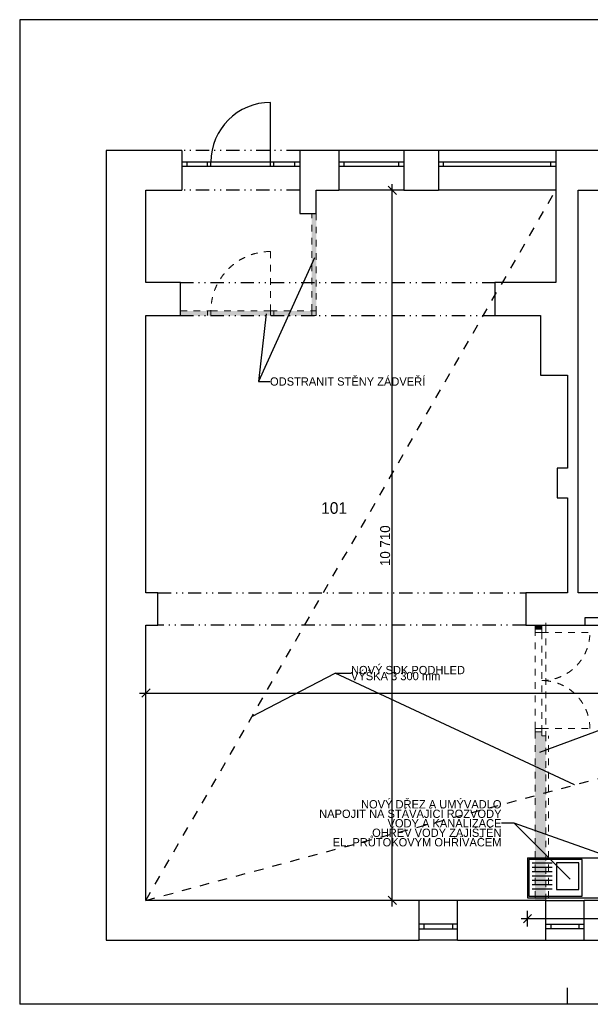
# Model space of a CAD drawing. Header units: millimetres. Extents: x -43330 to -14067, y 26687 to 41537.
# Tile 1 of 5: x -43330 to -34725, y 26687 to 41537. Entities that reach past the tile are written whole.
import ezdxf

# ---------------------------------------------------------------- set-up
doc = ezdxf.new("R2010")
doc.units = ezdxf.units.MM
doc.header["$MEASUREMENT"] = 0
for name, pattern in [('Čerchovaná se dvěma tečkami M', [455, 200, -75, 15, -75, 15, -75]), ('Čárkovaná', [282.222223, 141.111112, -141.111112]), ('Čárkovaná M', [200, 100, -100])]:
    doc.linetypes.add(name, pattern=pattern)
for name, color, linetype in [('Dveře ArchiCADu', 7, 'Continuous'), ('Kóty', 7, 'Continuous'), ('Nábytek', 7, 'Continuous'), ('Okna ArchiCADu', 7, 'Continuous'), ('SLEPAK', 7, 'Continuous')]:
    doc.layers.add(name, color=color, linetype=linetype)
doc.styles.add('GENERATED_STYLE_1', font='txt')
doc.styles.add('GENERATED_STYLE_2', font='txt')
doc.dimstyles.new('GENERATED_STYLE__1', dxfattribs={"dimtxt": 150, "dimasz": 118.75, "dimexe": 0.18, "dimexo": 0, "dimgap": 0.09, "dimtad": 1, "dimtih": 1, "dimtoh": 1, "dimdec": 0, "dimzin": 0, "dimdsep": 46, "dimtxsty": 'GENERATED_STYLE_1', "dimblk": 'ARROWHEAD_6', "dimblk1": 'ARROWHEAD_6', "dimblk2": 'ARROWHEAD_6', "dimcen": 0.09, "dimclrd": 7, "dimclre": 7, "dimclrt": 7, "dimazin": 0, "dimtfac": 1, "dimtdec": 4, "dimtmove": 2, "dimatfit": 3, "dimfxl": 0, "dimtolj": 1, "dimtzin": 0, "dimarcsym": 0})
doc.dimstyles.new('GENERATED_STYLE__2', dxfattribs={"dimtxt": 150, "dimasz": 118.75, "dimexe": 0.18, "dimexo": 0, "dimgap": 0.09, "dimtad": 1, "dimdec": 0, "dimzin": 0, "dimdsep": 46, "dimtxsty": 'GENERATED_STYLE_1', "dimblk": 'ARROWHEAD_6', "dimblk1": 'ARROWHEAD_6', "dimblk2": 'ARROWHEAD_6', "dimcen": 0.09, "dimclrd": 7, "dimclre": 7, "dimclrt": 7, "dimazin": 0, "dimtfac": 1, "dimtdec": 4, "dimtmove": 0, "dimatfit": 3, "dimfxl": 0, "dimtolj": 1, "dimtzin": 0, "dimarcsym": 0})
doc.dimstyles.new('GENERATED_STYLE__4', dxfattribs={"dimtxt": 125, "dimasz": 118.75, "dimexe": 0.18, "dimexo": 0, "dimgap": 0.09, "dimtad": 1, "dimtih": 1, "dimtoh": 1, "dimdec": 0, "dimzin": 0, "dimdsep": 46, "dimtxsty": 'GENERATED_STYLE_1', "dimblk": 'ARROWHEAD_6', "dimblk1": 'ARROWHEAD_6', "dimblk2": 'ARROWHEAD_6', "dimcen": 0.09, "dimclrd": 7, "dimclre": 7, "dimclrt": 7, "dimazin": 0, "dimtfac": 1, "dimtdec": 4, "dimtmove": 0, "dimatfit": 3, "dimfxl": 0, "dimtolj": 1, "dimtzin": 0, "dimarcsym": 0})
doc.dimstyles.new('GENERATED_STYLE__5', dxfattribs={"dimtxt": 0.18, "dimasz": 182.4, "dimexe": 0.18, "dimexo": 0.0625, "dimgap": 0.09, "dimtad": 0, "dimtih": 1, "dimtoh": 1, "dimdec": 4, "dimzin": 0, "dimdsep": 46, "dimcen": 0.09, "dimadec": 0, "dimazin": 0, "dimtfac": 1, "dimtdec": 4, "dimtmove": 0, "dimatfit": 3, "dimldrblk": 'ARROWHEAD_5', "dimfxl": 0, "dimtolj": 1, "dimtzin": 0, "dimarcsym": 0})

# ---------------------------------------------------------------- blocks, each defined once
blk = doc.blocks.new('*D1')
at = {"layer": 'Kóty', "linetype": 'Continuous'}
for p, q in [((-41427, 31265), (-41427, 31499)), ((-26017, 31265), (-26017, 31499)), ((-41521, 31382), (-41427, 31382)), ((-41364, 31444), (-41489, 31319)), ((-41427, 31382), (-26017, 31382)), ((-26079, 31319), (-25954, 31444)), ((-26017, 31382), (-25923, 31382))]:
    blk.add_line(p, q, dxfattribs=at)
at = {"layer": 'Kóty', "insert": (-34525, 31412), "char_height": 150, "attachment_point": 7, "style": 'GENERATED_STYLE_1'}
blk.add_mtext('{15\xa0410}', dxfattribs=at)
blk = doc.blocks.new('ARROWHEAD_6')
at = {"color": 0, "linetype": 'Continuous', "lineweight": 0}
for p, q in [((0, 0), (-1, 0)), ((-0.5, -0.5), (0.5, 0.5))]:
    blk.add_line(p, q, dxfattribs=at)
blk = doc.blocks.new('*D4')
at = {"layer": 'Kóty', "linetype": 'Continuous'}
for p, q in [((-37712, 38965), (-37712, 39059)), ((-37594, 38965), (-37829, 38965)), ((-37649, 38903), (-37774, 39028)), ((-37712, 28255), (-37712, 38965)), ((-37594, 28255), (-37829, 28255)), ((-37774, 28318), (-37649, 28193)), ((-37712, 28161), (-37712, 28255))]:
    blk.add_line(p, q, dxfattribs=at)
at = {"layer": 'Kóty', "insert": (-37742, 33297), "char_height": 150, "attachment_point": 7, "rotation": 90, "style": 'GENERATED_STYLE_1'}
blk.add_mtext('{10\xa0710}', dxfattribs=at)
blk = doc.blocks.new('*D8')
at = {"layer": 'Kóty', "linetype": 'Continuous'}
for p, q in [((-35672, 27862), (-35672, 28096)), ((-32172, 27862), (-32172, 28096)), ((-35766, 27979), (-35672, 27979)), ((-35610, 28041), (-35735, 27916)), ((-35672, 27979), (-32172, 27979)), ((-32235, 27916), (-32110, 28041)), ((-32172, 27979), (-32078, 27979))]:
    blk.add_line(p, q, dxfattribs=at)
at = {"layer": 'Kóty', "insert": (-34136, 28004), "char_height": 125, "attachment_point": 7, "style": 'GENERATED_STYLE_1'}
blk.add_mtext('{3\xa0500}', dxfattribs=at)
blk = doc.blocks.new('ARROWHEAD_5')
at = {"color": 0, "linetype": 'Continuous', "lineweight": 0}
blk.add_line((0, 0), (-1, 0), dxfattribs=at)
blk.add_solid([(-1, 0.2679), (0, 0), (-1, -0.2679), (-1, 0.2679)], dxfattribs=at)

msp = doc.modelspace()

# ---------------------------------------------------------------- hatches: boundary and pattern name
at = {"layer": 'Nábytek', "linetype": 'Continuous', "lineweight": 18}
for points in [[(-38926.8, 37145.2), (-38856.8, 37145.2), (-38856.8, 38615.2), (-38926.8, 38615.2)], [(-40906.8, 37145.2), (-38856.8, 37145.2), (-38856.8, 37075.2), (-40906.8, 37075.2)]]:
    msp.add_hatch(color=54, dxfattribs=at).paths.add_polyline_path(points)
at = {"layer": 'SLEPAK', "linetype": 'Continuous', "lineweight": 20}
for points in [[(-35556.8, 32405.2), (-35556.8, 32345.2), (-35456.8, 32345.2), (-35456.8, 32405.2)], [(-35556.8, 28255.2), (-35396.8, 28255.2), (-35396.8, 30735.2), (-35456.8, 30735.2), (-35456.8, 30795.2), (-35556.8, 30795.2)]]:
    msp.add_hatch(color=51, dxfattribs=at).paths.add_polyline_path(points)

# ---------------------------------------------------------------- linework, layer by layer
at = {"layer": 'Dveře ArchiCADu', "color": 30, "linetype": 'Čárkovaná M', "lineweight": 15}
for p, q in [((-35556.8, 32345.2), (-35556.8, 32382.2)), ((-35396.8, 32405.2), (-35456.8, 32405.2)), ((-35456.8, 32405.2), (-35456.8, 32345.2)), ((-35396.8, 32405.2), (-35396.8, 32442.2)), ((-35396.8, 32405.2), (-35396.8, 30735.2)), ((-35556.8, 32345.2), (-35556.8, 30795.2)), ((-35556.8, 32345.2), (-35556.8, 32295.2)), ((-35456.8, 32345.2), (-35556.8, 32345.2)), ((-35456.8, 32345.2), (-35556.8, 32345.2)), ((-35556.8, 30845.2), (-35556.8, 32295.2)), ((-35556.8, 32295.2), (-35456.8, 32295.2)), ((-35456.8, 32295.2), (-35456.8, 32345.2)), ((-35456.8, 32295.2), (-35456.8, 30845.2)), ((-35456.8, 32295.2), (-34731.8, 32295.2)), ((-35456.8, 30845.2), (-35556.8, 30845.2)), ((-35556.8, 30845.2), (-35556.8, 30795.2)), ((-35556.8, 30795.2), (-35456.8, 30795.2)), ((-35456.8, 30795.2), (-35556.8, 30795.2)), ((-35556.8, 30795.2), (-35556.8, 30758.2)), ((-35456.8, 30795.2), (-35456.8, 30845.2)), ((-35456.8, 30845.2), (-34731.8, 30845.2)), ((-35456.8, 30735.2), (-35456.8, 30795.2)), ((-35396.8, 30735.2), (-35456.8, 30735.2)), ((-35396.8, 30735.2), (-35396.8, 30698.2))]:
    msp.add_line(p, q, dxfattribs=at)
for centre, start, end in [((-35456.8, 32295.2), 270, 0), ((-35456.8, 30845.2), 0, 90)]:
    msp.add_arc(centre, 725, start, end, dxfattribs=at)
at = {"layer": 'Nábytek', "color": 20, "linetype": 'Continuous', "lineweight": 25}
for p, q in [((-34849.9, 28870.7), (-35649.9, 28870.7)), ((-35649.9, 28870.7), (-35649.9, 28320.7)), ((-35299.9, 28815.7), (-35599.9, 28815.7)), ((-34899.9, 28820.7), (-35234.9, 28820.7)), ((-35234.9, 28820.7), (-35234.9, 28420.7)), ((-34899.9, 28420.7), (-34899.9, 28820.7)), ((-34849.9, 28320.7), (-34849.9, 28870.7)), ((-35299.9, 28750.7), (-35599.9, 28750.7)), ((-35299.9, 28685.7), (-35599.9, 28685.7)), ((-35299.9, 28620.7), (-35599.9, 28620.7)), ((-35299.9, 28555.7), (-35599.9, 28555.7)), ((-35299.9, 28490.7), (-35599.9, 28490.7)), ((-35299.9, 28425.7), (-35599.9, 28425.7)), ((-35234.9, 28420.7), (-34899.9, 28420.7)), ((-35649.9, 28320.7), (-34849.9, 28320.7))]:
    msp.add_line(p, q, dxfattribs=at)
at = {"layer": 'Okna ArchiCADu', "linetype": 'Čerchovaná se dvěma tečkami M'}
for p, q in [((-39106.8, 39565.2), (-40886.8, 39565.2)), ((-39106.8, 38965.2), (-40886.8, 38965.2))]:
    msp.add_line(p, q, dxfattribs=at)
at = {"layer": 'Okna ArchiCADu', "linetype": 'Continuous'}
for p, q in [((-37536.8, 39565.2), (-38516.8, 39565.2)), ((-35246.8, 39565.2), (-37016.8, 39565.2)), ((-40886.8, 39395.2), (-40811.8, 39395.2)), ((-40886.8, 39395.2), (-40886.8, 39325.2)), ((-40811.8, 39395.2), (-40811.8, 39325.2)), ((-40811.8, 39395.2), (-39181.8, 39395.2)), ((-39181.8, 39325.2), (-39181.8, 39395.2)), ((-39181.8, 39395.2), (-39106.8, 39395.2)), ((-39106.8, 39395.2), (-39106.8, 39325.2)), ((-38516.8, 39395.2), (-38441.8, 39395.2)), ((-38516.8, 39395.2), (-38516.8, 39325.2)), ((-38441.8, 39395.2), (-38441.8, 39325.2)), ((-38441.8, 39395.2), (-37611.8, 39395.2)), ((-37611.8, 39325.2), (-37611.8, 39395.2)), ((-37611.8, 39395.2), (-37536.8, 39395.2)), ((-37536.8, 39395.2), (-37536.8, 39325.2)), ((-37016.8, 39395.2), (-36941.8, 39395.2)), ((-37016.8, 39395.2), (-37016.8, 39325.2)), ((-36941.8, 39395.2), (-36941.8, 39325.2)), ((-36941.8, 39395.2), (-35321.8, 39395.2)), ((-35321.8, 39325.2), (-35321.8, 39395.2)), ((-35321.8, 39395.2), (-35246.8, 39395.2)), ((-35246.8, 39395.2), (-35246.8, 39325.2)), ((-40811.8, 39325.2), (-40886.8, 39325.2)), ((-39181.8, 39325.2), (-40811.8, 39325.2)), ((-39106.8, 39325.2), (-39181.8, 39325.2)), ((-38441.8, 39325.2), (-38516.8, 39325.2)), ((-37611.8, 39325.2), (-38441.8, 39325.2)), ((-37536.8, 39325.2), (-37611.8, 39325.2)), ((-36941.8, 39325.2), (-37016.8, 39325.2)), ((-35321.8, 39325.2), (-36941.8, 39325.2)), ((-35246.8, 39325.2), (-35321.8, 39325.2)), ((-37536.8, 38965.2), (-38516.8, 38965.2)), ((-35246.8, 38965.2), (-37016.8, 38965.2)), ((-36726.8, 28255.2), (-37306.8, 28255.2)), ((-35396.8, 28255.2), (-34816.8, 28255.2)), ((-37231.8, 27895.2), (-37306.8, 27895.2)), ((-37306.8, 27825.2), (-37306.8, 27895.2)), ((-37306.8, 27825.2), (-37231.8, 27825.2)), ((-37231.8, 27825.2), (-37231.8, 27895.2)), ((-36801.8, 27895.2), (-37231.8, 27895.2)), ((-37231.8, 27825.2), (-36801.8, 27825.2)), ((-36726.8, 27895.2), (-36801.8, 27895.2)), ((-36801.8, 27895.2), (-36801.8, 27825.2)), ((-36801.8, 27825.2), (-36726.8, 27825.2)), ((-36726.8, 27825.2), (-36726.8, 27895.2)), ((-35396.8, 27895.2), (-35321.8, 27895.2)), ((-35396.8, 27825.2), (-35396.8, 27895.2)), ((-35321.8, 27825.2), (-35396.8, 27825.2)), ((-35321.8, 27895.2), (-35321.8, 27825.2)), ((-35321.8, 27895.2), (-34891.8, 27895.2)), ((-34891.8, 27825.2), (-35321.8, 27825.2)), ((-34891.8, 27825.2), (-34891.8, 27895.2)), ((-34891.8, 27895.2), (-34816.8, 27895.2)), ((-34816.8, 27825.2), (-34891.8, 27825.2)), ((-34816.8, 27825.2), (-34816.8, 27895.2)), ((-36726.8, 27655.2), (-37306.8, 27655.2)), ((-35396.8, 27655.2), (-34816.8, 27655.2))]:
    msp.add_line(p, q, dxfattribs=at)
at = {"layer": 'SLEPAK', "linetype": 'Continuous'}
for p, q in [((-39546.8, 39389.7), (-39546.8, 40289.7)), ((-40886.8, 39565.2), (-40886.8, 39395.2)), ((-39106.8, 39565.2), (-39106.8, 39395.2)), ((-38516.8, 39565.2), (-38516.8, 39395.2)), ((-37536.8, 39565.2), (-37536.8, 39395.2)), ((-37016.8, 39565.2), (-37016.8, 39395.2)), ((-35246.8, 39565.2), (-35246.8, 39395.2)), ((-40886.8, 39395.2), (-40886.8, 39325.2)), ((-40496.8, 39324), (-40496.8, 39389.7)), ((-40446.8, 39324), (-40446.8, 39389.7)), ((-39546.8, 39324), (-39546.8, 39389.7)), ((-39496.8, 39324), (-39496.8, 39389.7)), ((-39106.8, 39395.2), (-39106.8, 39325.2)), ((-38516.8, 39395.2), (-38516.8, 39325.2)), ((-37536.8, 39395.2), (-37536.8, 39325.2)), ((-37016.8, 39395.2), (-37016.8, 39325.2)), ((-35246.8, 39395.2), (-35246.8, 39325.2)), ((-40886.8, 39325.2), (-40886.8, 38965.2)), ((-39106.8, 39325.2), (-39106.8, 38965.2)), ((-38516.8, 39325.2), (-38516.8, 38965.2)), ((-37536.8, 39325.2), (-37536.8, 38965.2)), ((-37016.8, 39325.2), (-37016.8, 38965.2)), ((-35246.8, 39325.2), (-35246.8, 38965.2)), ((-39106.8, 38965.2), (-39106.8, 38615.2)), ((-38856.8, 38615.2), (-38856.8, 38965.2)), ((-39106.8, 38615.2), (-38856.8, 38615.2)), ((-35476.8, 37075.2), (-35476.8, 36175.2)), ((-35476.8, 36175.2), (-35066.8, 36175.2)), ((-35066.8, 34775.2), (-35226.8, 34775.2)), ((-35226.8, 34775.2), (-35226.8, 34325.2)), ((-35226.8, 34325.2), (-35066.8, 34325.2)), ((-33887.8, 32517.7), (-34809.1, 32517.7)), ((-34809.1, 32517.7), (-34809.1, 32405.2)), ((-34809.1, 32405.2), (-33887.8, 32405.2)), ((-37306.8, 27895.2), (-37306.8, 28255.2)), ((-36726.8, 27895.2), (-36726.8, 28255.2)), ((-35396.8, 27895.2), (-35396.8, 28255.2)), ((-34816.8, 27895.2), (-34816.8, 28255.2)), ((-37306.8, 27825.2), (-37306.8, 27895.2)), ((-37306.8, 27655.2), (-37306.8, 27825.2)), ((-36726.8, 27825.2), (-36726.8, 27895.2)), ((-36726.8, 27655.2), (-36726.8, 27825.2)), ((-35396.8, 27825.2), (-35396.8, 27895.2)), ((-35396.8, 27655.2), (-35396.8, 27825.2)), ((-34816.8, 27825.2), (-34816.8, 27895.2)), ((-34816.8, 27655.2), (-34816.8, 27825.2))]:
    msp.add_line(p, q, dxfattribs=at)
at = {"layer": 'SLEPAK', "color": 20, "linetype": 'Čárkovaná', "lineweight": 25}
for q in [(-35246.8, 38965.2), (-26016.8, 32405.2)]:
    msp.add_line((-41426.8, 28255.2), q, dxfattribs=at)
at = {"layer": 'SLEPAK', "color": 30, "linetype": 'Čárkovaná M', "lineweight": 15}
for p, q in [((-38926.8, 37145.2), (-38926.8, 38615.2)), ((-38856.8, 38615.2), (-38856.8, 37075.2)), ((-39546.8, 37140.9), (-39546.8, 38040.9)), ((-40906.8, 37145.2), (-40446.8, 37145.2)), ((-40496.8, 37075.2), (-40496.8, 37140.9)), ((-39546.8, 37145.2), (-40446.8, 37145.2)), ((-40446.8, 37075.2), (-40446.8, 37140.9)), ((-39546.8, 37145.2), (-38926.8, 37145.2)), ((-39546.8, 37075.2), (-39546.8, 37140.9)), ((-39496.8, 37075.2), (-39496.8, 37140.9)), ((-35556.8, 32345.2), (-35556.8, 32382.2)), ((-35456.8, 32405.2), (-35456.8, 32345.2)), ((-35396.8, 32405.2), (-35456.8, 32405.2)), ((-35456.8, 32405.2), (-35456.8, 32345.2)), ((-35396.8, 32405.2), (-35456.8, 32405.2)), ((-35396.8, 32405.2), (-35396.8, 32442.2)), ((-35456.8, 32345.2), (-35556.8, 32345.2)), ((-35556.8, 30795.2), (-35556.8, 30758.2)), ((-35456.8, 30795.2), (-35556.8, 30795.2)), ((-35456.8, 30735.2), (-35456.8, 30795.2)), ((-35456.8, 30735.2), (-35456.8, 30795.2)), ((-35396.8, 30735.2), (-35456.8, 30735.2)), ((-35396.8, 30735.2), (-35456.8, 30735.2)), ((-35396.8, 30735.2), (-35396.8, 30698.2)), ((-35356.8, 28295.2), (-35356.8, 30735.2)), ((-33756.8, 28295.2), (-35356.8, 28295.2))]:
    msp.add_line(p, q, dxfattribs=at)
at = {"layer": 'SLEPAK', "linetype": 'Čerchovaná se dvěma tečkami M'}
for p, q in [((-40906.8, 37575.2), (-36166.8, 37575.2)), ((-40906.8, 37075.2), (-36166.8, 37075.2)), ((-41246.8, 32895.2), (-35696.8, 32895.2)), ((-35696.8, 32405.2), (-41246.8, 32405.2))]:
    msp.add_line(p, q, dxfattribs=at)
at = {"layer": 'SLEPAK', "color": 30, "linetype": 'Continuous', "lineweight": 15}
for p, q in [((-38926.8, 37075.2), (-38926.8, 37145.2)), ((-38926.8, 37145.2), (-38856.8, 37145.2)), ((-38856.8, 37145.2), (-38856.8, 37075.2)), ((-38856.8, 37075.2), (-38926.8, 37075.2))]:
    msp.add_line(p, q, dxfattribs=at)
at = {"layer": 'SLEPAK', "color": 20, "linetype": 'Continuous', "lineweight": 25}
for p, q in [((-35672.1, 28895.2), (-35672.1, 28295.2)), ((-35672.1, 28895.2), (-33316, 28895.2)), ((-35672.1, 28295.2), (-32172.1, 28295.2))]:
    msp.add_line(p, q, dxfattribs=at)
at = {"layer": 'SLEPAK', "linetype": 'Continuous', "flags": 128}
for points in [[(-14067.1, 41537.3), (-43329.9, 41537.3)], [(-43329.9, 41537.3), (-43329.9, 26687.3)], [(-40886.8, 39565.2), (-42026.8, 39565.2)], [(-42026.8, 39565.2), (-42026.8, 37575.2)], [(-38516.8, 39565.2), (-39106.8, 39565.2)], [(-37016.8, 39565.2), (-37536.8, 39565.2)], [(-31926.8, 39565.2), (-35246.8, 39565.2)], [(-41426.8, 38965.2), (-40886.8, 38965.2)], [(-41426.8, 37575.2), (-41426.8, 38965.2)], [(-38856.8, 38965.2), (-38516.8, 38965.2)], [(-37536.8, 38965.2), (-37016.8, 38965.2)], [(-35246.8, 38965.2), (-35246.8, 37575.2)], [(-34906.8, 38965.2), (-32226.8, 38965.2)], [(-34906.8, 37075.2), (-34906.8, 38965.2)], [(-42026.8, 37575.2), (-42026.8, 37075.2)], [(-40906.8, 37575.2), (-41426.8, 37575.2)], [(-40906.8, 37075.2), (-40906.8, 37575.2)], [(-35246.8, 37575.2), (-36166.8, 37575.2)], [(-36166.8, 37575.2), (-36166.8, 37075.2)], [(-42026.8, 37075.2), (-42026.8, 27655.2)], [(-41426.8, 32895.2), (-41426.8, 37075.2)], [(-41426.8, 37075.2), (-40906.8, 37075.2)], [(-36166.8, 37075.2), (-35476.8, 37075.2)], [(-34906.8, 32895.2), (-34906.8, 37075.2)], [(-35066.8, 36175.2), (-35066.8, 34775.2)], [(-35066.8, 34325.2), (-35066.8, 32895.2)], [(-41246.8, 32895.2), (-41426.8, 32895.2)], [(-41246.8, 32405.2), (-41246.8, 32895.2)], [(-35066.8, 32895.2), (-35696.8, 32895.2)], [(-35696.8, 32895.2), (-35696.8, 32405.2)], [(-32226.8, 32895.2), (-34906.8, 32895.2)], [(-41426.8, 28255.2), (-41426.8, 32405.2)], [(-41426.8, 32405.2), (-41246.8, 32405.2)], [(-35696.8, 32405.2), (-32016.8, 32405.2)], [(-37306.8, 28255.2), (-41426.8, 28255.2)], [(-35396.8, 28255.2), (-36726.8, 28255.2)], [(-32626.8, 28255.2), (-34816.8, 28255.2)], [(-42026.8, 27655.2), (-37306.8, 27655.2)], [(-36726.8, 27655.2), (-35396.8, 27655.2)], [(-34816.8, 27655.2), (-32626.8, 27655.2)], [(-35067.1, 26687.3), (-35067.1, 26937.3)], [(-14067.1, 26687.3), (-43329.9, 26687.3)]]:
    msp.add_lwpolyline(points, dxfattribs=at)
at = {"layer": 'SLEPAK', "color": 30, "linetype": 'Čárkovaná M', "lineweight": 15, "flags": 128}
for points in [[(-35556.8, 32405.2), (-35556.8, 32345.2)], [(-35396.8, 32405.2), (-35556.8, 32405.2)], [(-35556.8, 30795.2), (-35556.8, 28255.2)], [(-35396.8, 28255.2), (-35396.8, 30735.2)], [(-35556.8, 28255.2), (-35396.8, 28255.2)]]:
    msp.add_lwpolyline(points, dxfattribs=at)
at = {"layer": 'SLEPAK', "linetype": 'Continuous'}
msp.add_arc((-39546.8, 39389.7), 900, 90, 180, dxfattribs=at)
at = {"layer": 'SLEPAK', "color": 30, "linetype": 'Čárkovaná M', "lineweight": 15}
msp.add_arc((-39546.8, 37140.9), 900, 90, 180, dxfattribs=at)

# ---------------------------------------------------------------- texts
at = {"linetype": 'Continuous', "insert": (-38588.6, 34082.7), "char_height": 175, "attachment_point": 8, "style": 'GENERATED_STYLE_2'}
msp.add_mtext('{101}', dxfattribs=at)
at = {"layer": 'Kóty', "linetype": 'Continuous', "insert": (-39554.8, 36079.7), "char_height": 125, "width": 2397.718, "attachment_point": 4, "style": 'GENERATED_STYLE_1'}
msp.add_mtext('{ODSTRANIT STĚNY ZÁDVEŘÍ}', dxfattribs=at)
msp.add_mtext('{ODSTRANIT STĚNY ZÁDVEŘÍ}', dxfattribs=at)
at = {"layer": 'Kóty', "linetype": 'Continuous', "char_height": 125, "style": 'GENERATED_STYLE_1'}
for s, insert, width, attachment_point, line_spacing_factor in [('{NOVÝ SDK PODHLED\\PVÝŠKA 3 300 mm}', (-38333.6, 31682.2), 1761.143, 4, 0.433533), ('{NOVÝ SDK PODHLED\\PVÝŠKA 3 300 mm}', (-38333.6, 31682.2), 1761.143, 4, 0.433533), ('{NOVÝ DŘEZ A UMÝVADLO\\PNAPOJIT NA STÁVAJÍCÍ ROZVODY\\PVODY A KANALIZACE\\POHŘEV VODY ZAJIŠTĚN \\PEL. PRŮTOKOVÝM OHŘÍVAČEM}', (-36064.6, 29416.9), 2798.86, 6, 0.687234), ('{NOVÝ DŘEZ A UMÝVADLO\\PNAPOJIT NA STÁVAJÍCÍ ROZVODY\\PVODY A KANALIZACE\\POHŘEV VODY ZAJIŠTĚN \\PEL. PRŮTOKOVÝM OHŘÍVAČEM}', (-36064.6, 29416.9), 2798.86, 6, 0.687234)]:
    msp.add_mtext(s, dxfattribs=dict(at, insert=insert, width=width, attachment_point=attachment_point, line_spacing_factor=line_spacing_factor))

# ---------------------------------------------------------------- dimensions: what is measured, and where the dimension line sits
at = {"layer": 'Kóty', "linetype": 'Continuous'}
dim = msp.add_linear_dim(base=(-37711.6, 28255.2), p1=(-41426.8, 28255.2), p2=(-37536.8, 38965.2), angle=90, dimstyle='GENERATED_STYLE__2', dxfattribs=at)
dim.commit()
dim.dimension.update_dxf_attribs({"geometry": '*D4', "text_midpoint": (-37816.6, 33610.2)})
for base, p1, p2, dimstyle, picture, middle in [((-41426.8, 31381.8), (-41426.8, 28255.2), (-26016.8, 28255.2), 'GENERATED_STYLE__1', '*D1', (-34212.1, 31486.8)), ((-35672.1, 27978.7), (-35672.1, 28295.2), (-32172.1, 28295.2), 'GENERATED_STYLE__4', '*D8', (-33922.1, 28066.2))]:
    dim = msp.add_linear_dim(base=base, p1=p1, p2=p2, dimstyle=dimstyle, dxfattribs=at)
    dim.commit()
    dim.dimension.update_dxf_attribs({"geometry": picture, "text_midpoint": middle})

# ---------------------------------------------------------------- leaders
at = {"layer": 'Kóty', "linetype": 'Continuous', "annotation_type": 0, "has_hookline": 1}
for points, hookline_direction, text_width in [([(-38883.8, 37945.5), (-39730.6, 36079.7), (-39554.8, 36079.7)], 0, 1628.8), ([(-39612.7, 37102.4), (-39730.6, 36079.7), (-39554.8, 36079.7)], 0, 1628.8), ([(-35485.8, 30489.4), (-31580.7, 31945.4), (-31292, 31945.4)], 0, 1503.2), ([(-39828.1, 31025.7), (-38570.4, 31682.2), (-38333.7, 31682.2)], 0, 1394.2), ([(-34962.1, 29996.2), (-38570.4, 31682.2), (-38333.7, 31682.2)], 0, 1394.2), ([(-35029.2, 28574.4), (-35872.6, 29416.9), (-36064.5, 29416.9)], 1, 2629.6), ([(-32879.4, 28352.5), (-35872.6, 29416.9), (-36064.5, 29416.9)], 1, 2629.6)]:
    msp.add_leader(points, dimstyle='GENERATED_STYLE__5', dxfattribs=dict(at, hookline_direction=hookline_direction, text_width=text_width))

doc.saveas('drawing.dxf')
